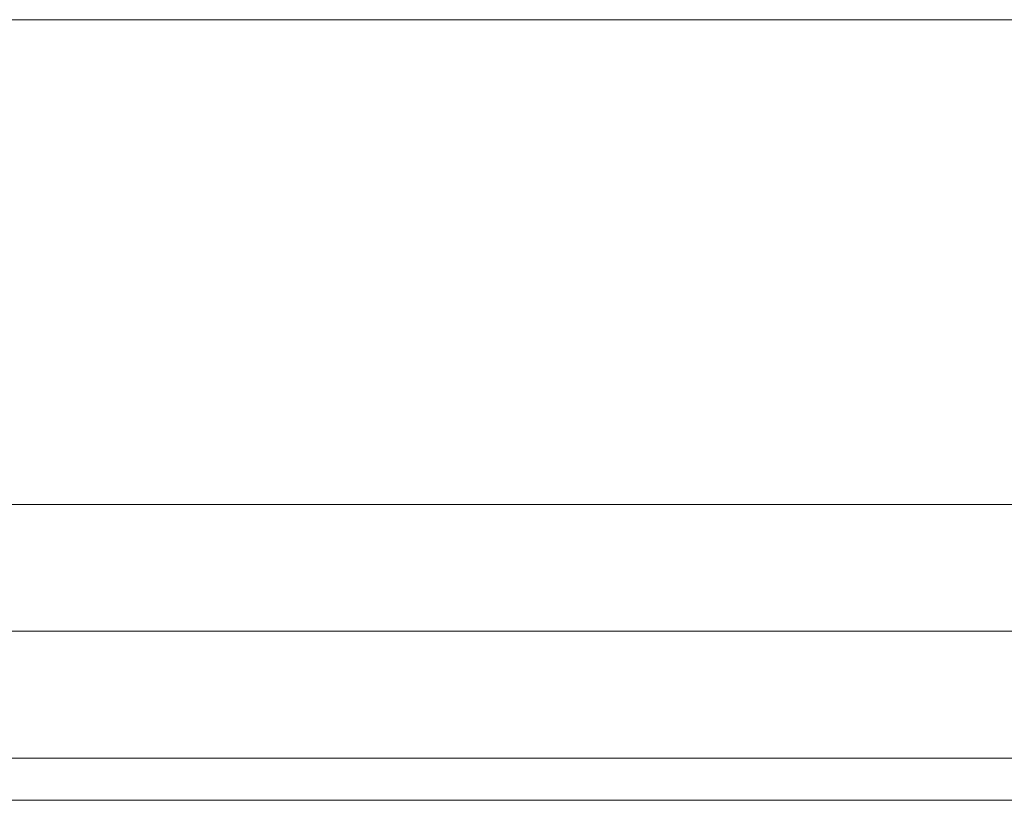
# Model space of a CAD drawing. Header units: metres. Extents: x 7168 to 12828, y 1523 to 3619.
# Tile 127 of 133: x 12130 to 12141, y 2303 to 2312. Entities that reach past the tile are written whole.
import ezdxf

# ---------------------------------------------------------------- set-up
doc = ezdxf.new("R2010")
doc.units = ezdxf.units.M
doc.layers.add('w0', color=7, linetype='Continuous', lineweight=20)
doc.layers.add('WYMIARY', color=2, linetype='Continuous')

msp = doc.modelspace()

# ---------------------------------------------------------------- linework, layer by layer
at = {"layer": 'w0', "color": 7, "lineweight": 0}
for p, q in [((12170.264, 2306.563, -8835.867), (12117.264, 2306.563, -8835.867)), ((12117.264, 2305.063, -8835.867), (12170.264, 2305.063, -8835.867)), ((12117.264, 2305.063, -8835.867), (12170.264, 2305.063, -8835.867)), ((12117.264, 2303.563, -8835.867), (12170.264, 2303.563, -8835.867)), ((12118.164, 2303.563, -8835.867), (12169.364, 2303.563, -8835.867)), ((12120.764, 2303.563, -8835.867), (12166.764, 2303.563, -8835.867)), ((12166.764, 2303.063, -8835.867), (12120.764, 2303.063, -8835.867))]:
    msp.add_line(p, q, dxfattribs=at)
at = {"layer": 'WYMIARY', "color": 7, "lineweight": 0}
msp.add_line((12119.764, 2312.297, -8835.867), (12167.764, 2312.297, -8835.867), dxfattribs=at)

doc.saveas('drawing.dxf')
